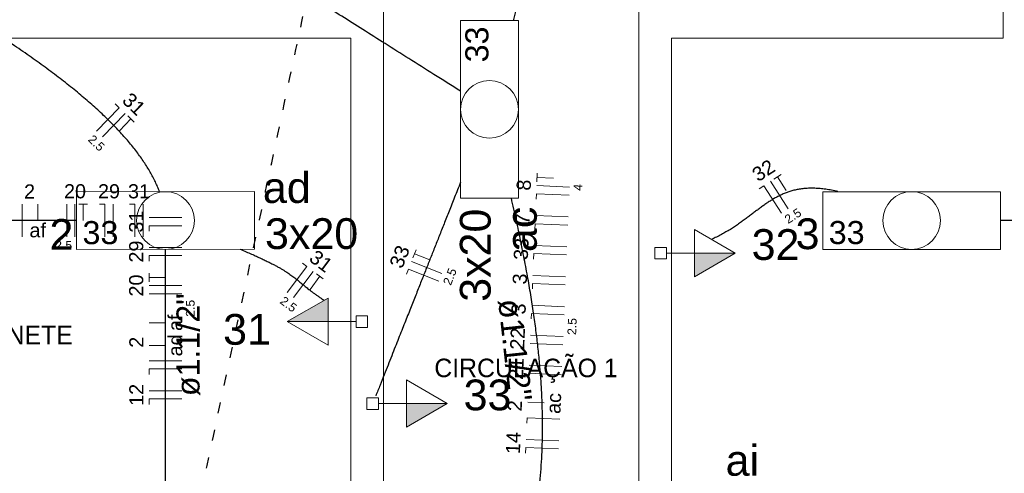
# Model space of a CAD drawing. Header units: millimetres. Extents: x -11 to 95, y -28 to 98.
# Tile 8 of 22: x 6.03 to 15.06, y 33.21 to 37.37. Entities that reach past the tile are written whole.
import ezdxf

# ---------------------------------------------------------------- set-up
doc = ezdxf.new("R2010")
doc.units = ezdxf.units.MM
doc.header["$MEASUREMENT"] = 0
doc.linetypes.add('DOT2', pattern=[3.175, 0, -3.175])
for name, color, linetype, lineweight in [('EL-Condutos', 4, 'Continuous', 30), ('EL-Fios', 9, 'Continuous', 20), ('EL-Textos condutos', 7, 'Continuous', 20), ('EL-Textos fios', 7, 'Continuous', 20), ('EL-Textos pontos', 5, 'Continuous', 20), ('MB ALVENARIA', 7, 'Continuous', 20), ('MB TEXTO 0', 7, 'Continuous', 20), ('P-SIMBOL', 5, 'Continuous', 20)]:
    doc.layers.add(name, color=color, linetype=linetype, lineweight=lineweight)
doc.styles.add('Arial', font='txt')
doc.styles.add('AvantGardeBkBT', font='txt')

msp = doc.modelspace()

# ---------------------------------------------------------------- hatches: boundary and pattern name
at = {"layer": 'P-SIMBOL', "linetype": 'Continuous'}
for points in [[(12.217, 35.2279), (12.5921, 35.2279), (12.2171, 35.0114)], [(8.8569, 34.5993), (8.4819, 34.5993), (8.8569, 34.8158)], [(9.575, 33.847), (9.95, 33.847), (9.575, 33.6305)]]:
    msp.add_hatch(color=256, dxfattribs=at).paths.add_polyline_path(points)

# ---------------------------------------------------------------- linework, layer by layer
at = {"layer": 'EL-Condutos', "linetype": 'DOT2', "ltscale": 0.05}
msp.add_spline([(0.6725, 0.1033), (1.5122, 4.0411), (2.2978, 7.7255), (3.0334, 11.1748), (3.7226, 14.407), (4.3694, 17.4402), (4.9776, 20.2925), (5.5511, 22.982), (6.0938, 25.5267), (6.6094, 27.9448), (7.1019, 30.2544), (7.5751, 32.4735), (8.0329, 34.6203), (8.4791, 36.7128), (8.9176, 38.7691), (9.3522, 40.8073), (9.7869, 42.8455), (10.2254, 44.9018), (10.6716, 46.9943), (11.1293, 49.141), (11.6025, 51.3602), (12.095, 53.6697), (12.6107, 56.0878), (13.1533, 58.6326), (13.7268, 61.3221), (14.3351, 64.1744), (14.9819, 67.2075), (15.6711, 70.4397), (16.4066, 73.889), (17.1923, 77.5735), (18.032, 81.5112)], degree=3, dxfattribs=at)
at = {"layer": 'EL-Condutos', "linetype": 'Continuous'}
for points in [[(10.5562, 37.363), (10.6078, 37.5544), (10.6566, 37.7357), (10.7029, 37.9075), (10.7469, 38.0708), (10.7888, 38.2264), (10.8288, 38.3749), (10.8672, 38.5173), (10.9041, 38.6543), (10.9398, 38.7868), (10.9744, 38.9154), (11.0083, 39.0411), (11.0416, 39.1647), (11.0745, 39.2869), (11.1072, 39.4085), (11.14, 39.5303), (11.1731, 39.6532), (11.2067, 39.7779), (11.241, 39.9053), (11.2763, 40.0361), (11.3127, 40.1712), (11.3504, 40.3113), (11.3897, 40.4572), (11.4308, 40.6098), (11.4739, 40.7698), (11.5193, 40.9381), (11.567, 41.1155), (11.6174, 41.3027), (11.6707, 41.5005), (11.7271, 41.7098), (11.7868, 41.9314)], [(10.0721, 36.716), (9.8272, 36.8705), (9.5967, 37.0158), (9.3797, 37.1527), (9.175, 37.2818), (8.9817, 37.4037), (8.7987, 37.5191), (8.6252, 37.6285), (8.46, 37.7327), (8.3023, 37.8322), (8.1508, 37.9277), (8.0047, 38.0198), (7.863, 38.1092), (7.7247, 38.1965), (7.5886, 38.2823), (7.4539, 38.3672), (7.3195, 38.452), (7.1845, 38.5371), (7.0478, 38.6233), (6.9083, 38.7113), (6.7652, 38.8015), (6.6174, 38.8947), (6.4639, 38.9916), (6.3036, 39.0926), (6.1357, 39.1985), (5.959, 39.3099), (5.7726, 39.4275), (5.5755, 39.5518), (5.3666, 39.6835), (5.145, 39.8233), (4.9096, 39.9717)], [(7.3099, 35.7928), (7.2922, 35.8376), (7.2721, 35.8826), (7.2496, 35.9279), (7.2246, 35.9735), (7.1973, 36.0194), (7.1677, 36.0655), (7.1356, 36.1119), (7.1013, 36.1586), (7.0646, 36.2056), (7.0256, 36.253), (6.9843, 36.3006), (6.9406, 36.3485), (6.8947, 36.3967), (6.8466, 36.4453), (6.7961, 36.4941), (6.7435, 36.5433), (6.6886, 36.5928), (6.6314, 36.6427), (6.5721, 36.6929), (6.5105, 36.7434), (6.4468, 36.7943), (6.3808, 36.8455), (6.3127, 36.8971), (6.2425, 36.949), (6.1701, 37.0013), (6.0956, 37.054), (6.0189, 37.107), (5.9402, 37.1605), (5.8593, 37.2143), (5.7764, 37.2685)], [(10.0714, 35.8789), (10.0435, 35.8086), (10.0169, 35.7414), (9.9913, 35.6769), (9.9667, 35.6148), (9.943, 35.5549), (9.92, 35.4969), (9.8976, 35.4405), (9.8757, 35.3853), (9.8543, 35.3312), (9.8331, 35.2777), (9.8121, 35.2247), (9.7911, 35.1719), (9.7701, 35.1189), (9.749, 35.0655), (9.7275, 35.0113), (9.7056, 34.9562), (9.6833, 34.8997), (9.6603, 34.8417), (9.6365, 34.7818), (9.612, 34.7198), (9.5864, 34.6553), (9.5598, 34.5881), (9.5319, 34.5179), (9.5028, 34.4444), (9.4722, 34.3673), (9.4401, 34.2863), (9.4064, 34.2011), (9.3708, 34.1115), (9.3334, 34.0172), (9.2941, 33.9178)], [(13.5336, 35.7939), (13.4759, 35.8061), (13.4213, 35.815), (13.3697, 35.8209), (13.3209, 35.8239), (13.2746, 35.8241), (13.2308, 35.8218), (13.1891, 35.8169), (13.1494, 35.8098), (13.1115, 35.8004), (13.0752, 35.7891), (13.0403, 35.7758), (13.0065, 35.7608), (12.9738, 35.7441), (12.9418, 35.7261), (12.9104, 35.7066), (12.8794, 35.6861), (12.8485, 35.6644), (12.8177, 35.6419), (12.7866, 35.6187), (12.7552, 35.5948), (12.7231, 35.5705), (12.6902, 35.5458), (12.6563, 35.521), (12.6211, 35.4962), (12.5846, 35.4715), (12.5464, 35.447), (12.5065, 35.4229), (12.4645, 35.3994), (12.4203, 35.3766), (12.3737, 35.3546)], [(10.4927, 31.3322), (10.5252, 31.4946), (10.5567, 31.6509), (10.587, 31.8017), (10.6161, 31.9476), (10.6437, 32.0889), (10.6698, 32.2263), (10.6943, 32.3604), (10.7171, 32.4915), (10.7379, 32.6204), (10.7568, 32.7475), (10.7736, 32.8733), (10.7882, 32.9983), (10.8004, 33.1232), (10.8102, 33.2485), (10.8174, 33.3746), (10.8219, 33.5022), (10.8237, 33.6316), (10.8225, 33.7636), (10.8182, 33.8986), (10.8108, 34.0372), (10.8002, 34.1798), (10.7861, 34.327), (10.7686, 34.4795), (10.7474, 34.6375), (10.7225, 34.8019), (10.6937, 34.9729), (10.661, 35.1513), (10.6241, 35.3375), (10.5831, 35.5321), (10.5377, 35.7355)], [(6.5485, 35.528), (6.4776, 35.528), (6.4092, 35.528), (6.343, 35.528), (6.279, 35.528), (6.2169, 35.528), (6.1566, 35.528), (6.0979, 35.528), (6.0406, 35.528), (5.9845, 35.528), (5.9294, 35.528), (5.8753, 35.528), (5.8219, 35.528), (5.7689, 35.528), (5.7164, 35.528), (5.664, 35.528), (5.6116, 35.528), (5.5591, 35.528), (5.5061, 35.528), (5.4527, 35.528), (5.3986, 35.528), (5.3435, 35.528), (5.2874, 35.528), (5.2301, 35.528), (5.1714, 35.528), (5.1111, 35.528), (5.049, 35.528), (4.985, 35.528), (4.9188, 35.528), (4.8504, 35.528), (4.7795, 35.528)], [(17.7941, 35.528), (17.6777, 35.528), (17.5662, 35.528), (17.4594, 35.528), (17.3569, 35.528), (17.2584, 35.528), (17.1634, 35.528), (17.0717, 35.528), (16.9828, 35.528), (16.8965, 35.528), (16.8123, 35.528), (16.7299, 35.528), (16.6489, 35.528), (16.569, 35.528), (16.4898, 35.528), (16.411, 35.528), (16.3322, 35.528), (16.253, 35.528), (16.1731, 35.528), (16.0921, 35.528), (16.0097, 35.528), (15.9255, 35.528), (15.8392, 35.528), (15.7503, 35.528), (15.6586, 35.528), (15.5636, 35.528), (15.4651, 35.528), (15.3626, 35.528), (15.2558, 35.528), (15.1443, 35.528), (15.0279, 35.528)], [(7.365, 32.4404), (7.365, 32.5699), (7.365, 32.6921), (7.365, 32.8075), (7.365, 32.9166), (7.365, 33.0199), (7.365, 33.118), (7.365, 33.2114), (7.365, 33.3007), (7.365, 33.3862), (7.365, 33.4687), (7.365, 33.5485), (7.365, 33.6262), (7.365, 33.7023), (7.365, 33.7774), (7.365, 33.852), (7.365, 33.9266), (7.365, 34.0017), (7.365, 34.0778), (7.365, 34.1555), (7.365, 34.2353), (7.365, 34.3178), (7.365, 34.4033), (7.365, 34.4926), (7.365, 34.586), (7.365, 34.6841), (7.365, 34.7874), (7.365, 34.8965), (7.365, 35.0119), (7.365, 35.1341), (7.365, 35.2636)], [(8.0514, 35.2637), (8.1048, 35.2411), (8.1542, 35.2197), (8.1998, 35.1994), (8.2419, 35.1801), (8.2806, 35.1617), (8.3162, 35.1442), (8.3489, 35.1275), (8.379, 35.1116), (8.4066, 35.0963), (8.432, 35.0816), (8.4554, 35.0674), (8.4771, 35.0536), (8.4972, 35.0402), (8.516, 35.0271), (8.5337, 35.0141), (8.5506, 35.0013), (8.5668, 34.9886), (8.5826, 34.9759), (8.5982, 34.963), (8.6139, 34.95), (8.6298, 34.9368), (8.6461, 34.9233), (8.6632, 34.9093), (8.6813, 34.895), (8.7004, 34.88), (8.721, 34.8645), (8.7432, 34.8483), (8.7672, 34.8313), (8.7932, 34.8136), (8.8216, 34.7949)]]:
    msp.add_spline(points, degree=3, dxfattribs=at)
at = {"layer": 'EL-Fios'}
for p, q in [((6.9035, 36.599), (6.9396, 36.5644)), ((6.7319, 36.3479), (6.9396, 36.5644)), ((6.786, 36.296), (6.9937, 36.5124)), ((6.944, 36.3523), (7.0478, 36.4605)), ((7.019, 36.4882), (7.0767, 36.4328)), ((10.7718, 35.8834), (10.7751, 35.9633)), ((12.9448, 35.9075), (13.012, 35.9509)), ((10.9233, 35.9171), (10.7735, 35.9233)), ((13.0782, 35.6365), (12.9154, 35.8885)), ((13.0598, 35.8032), (12.9784, 35.9292)), ((10.7652, 35.7235), (10.7672, 35.7735)), ((11.067, 35.761), (10.7672, 35.7735)), ((11.0701, 35.8359), (10.7704, 35.8484)), ((12.8104, 35.8206), (12.8524, 35.8478)), ((13.0152, 35.5958), (12.8524, 35.8478)), ((6.0515, 35.378), (6.0515, 35.678)), ((6.193, 35.528), (6.193, 35.678)), ((6.4595, 35.378), (6.4595, 35.678)), ((6.5345, 35.378), (6.5345, 35.678)), ((6.5695, 35.678), (6.6495, 35.678)), ((6.6095, 35.528), (6.6095, 35.678)), ((6.7595, 35.678), (6.8095, 35.678)), ((6.8095, 35.378), (6.8095, 35.678)), ((6.8845, 35.378), (6.8845, 35.678)), ((7.0345, 35.678), (7.0845, 35.678)), ((7.0845, 35.378), (7.0845, 35.678)), ((7.1595, 35.378), (7.1595, 35.678)), ((7.515, 35.5555), (7.215, 35.5555)), ((10.7537, 35.4487), (10.7558, 35.4987)), ((11.0555, 35.4862), (10.7558, 35.4987)), ((11.0587, 35.5612), (10.7589, 35.5736)), ((7.515, 35.4805), (7.215, 35.4805)), ((7.215, 35.4305), (7.215, 35.4805)), ((7.515, 35.2805), (7.215, 35.2805)), ((9.635, 35.185), (9.6645, 35.2594)), ((11.0472, 35.2864), (10.7475, 35.2989)), ((7.515, 35.2055), (7.215, 35.2055)), ((7.215, 35.1555), (7.215, 35.2055)), ((8.621, 35.1362), (8.661, 35.1061)), ((9.901, 35.042), (9.6221, 35.1525)), ((9.7892, 35.167), (9.6497, 35.2222)), ((10.7423, 35.174), (10.7444, 35.2239)), ((11.0441, 35.2115), (10.7444, 35.2239)), ((7.215, 34.9655), (7.215, 35.0455)), ((8.4807, 34.8663), (8.661, 35.1061)), ((8.5407, 34.8212), (8.7209, 35.0611)), ((9.5761, 35.0363), (9.5945, 35.0828)), ((9.8734, 34.9722), (9.5945, 35.0828)), ((7.365, 35.0055), (7.215, 35.0055)), ((8.6908, 34.8961), (8.7809, 35.016)), ((8.7489, 35.04), (8.8129, 34.992)), ((11.0358, 35.0116), (10.736, 35.0241)), ((7.515, 34.9305), (7.215, 34.9305)), ((10.7308, 34.8992), (10.7329, 34.9492)), ((11.0326, 34.9367), (10.7329, 34.9492)), ((7.515, 34.8555), (7.215, 34.8555)), ((11.0243, 34.7369), (10.7246, 34.7494)), ((10.7194, 34.6245), (10.7215, 34.6744)), ((11.0212, 34.6619), (10.7215, 34.6744)), ((7.365, 34.589), (7.215, 34.589)), ((11.0129, 34.4621), (10.7131, 34.4746)), ((7.365, 34.381), (7.215, 34.381)), ((11.0098, 34.3872), (10.71, 34.3997)), ((7.515, 34.2395), (7.215, 34.2395)), ((7.515, 34.1645), (7.215, 34.1645)), ((7.215, 34.1145), (7.215, 34.1645)), ((11.0014, 34.1873), (10.7017, 34.1998)), ((10.9983, 34.1124), (10.6986, 34.1249)), ((7.515, 33.9645), (7.215, 33.9645)), ((7.515, 33.8895), (7.215, 33.8895)), ((7.215, 33.8395), (7.215, 33.8895)), ((10.8374, 33.8524), (10.6875, 33.8586)), ((10.6795, 33.6673), (10.6816, 33.7173)), ((10.9813, 33.7048), (10.6816, 33.7173)), ((10.973, 33.5049), (10.6733, 33.5174)), ((10.6681, 33.3925), (10.6702, 33.4425)), ((10.9699, 33.43), (10.6702, 33.4425))]:
    msp.add_line(p, q, dxfattribs=at)
at = {"layer": 'MB ALVENARIA'}
for points in [[(12.008, 37.204), (15.05, 37.204), (15.05, 44.609)], [(11.708, 32.501), (11.708, 37.704)], [(9.366, 32.501), (9.366, 37.504)], [(2.262, 37.204), (9.066, 37.204)], [(9.066, 32.501), (9.066, 37.204)], [(12.008, 37.204), (12.008, 32.501)]]:
    msp.add_lwpolyline(points, dxfattribs=at)
at = {"layer": 'P-SIMBOL'}
for p, q in [((10.602, 37.365), (10.072, 37.365)), ((10.072, 37.365), (10.072, 35.733)), ((10.602, 37.365), (10.602, 35.733)), ((6.5487, 35.7921), (8.1807, 35.7939)), ((6.5487, 35.7921), (6.5493, 35.2621)), ((8.1807, 35.7939), (8.1813, 35.2639)), ((13.3935, 35.793), (15.0255, 35.793)), ((13.3935, 35.793), (13.3935, 35.263)), ((15.0255, 35.793), (15.0255, 35.263)), ((10.602, 35.733), (10.072, 35.733)), ((12.2171, 35.4444), (12.5921, 35.2279)), ((12.2171, 35.0114), (12.2171, 35.4444)), ((6.5493, 35.2621), (8.1813, 35.2639)), ((11.855, 35.1748), (11.855, 35.2809)), ((11.855, 35.2809), (11.961, 35.2809)), ((11.961, 35.2809), (11.961, 35.1748)), ((12.2171, 35.2279), (11.961, 35.2279)), ((12.5921, 35.2279), (12.2171, 35.2279)), ((12.5921, 35.2279), (12.2171, 35.0114)), ((13.3935, 35.263), (15.0255, 35.263)), ((11.961, 35.1748), (11.855, 35.1748)), ((8.4819, 34.5993), (8.8569, 34.8158)), ((8.8569, 34.8158), (8.8569, 34.3828)), ((8.4819, 34.5993), (8.8569, 34.5993)), ((8.8569, 34.3828), (8.4819, 34.5993)), ((8.8569, 34.5993), (9.113, 34.5993)), ((9.113, 34.5463), (9.113, 34.6523)), ((9.113, 34.6523), (9.219, 34.6523)), ((9.219, 34.6523), (9.219, 34.5463)), ((9.219, 34.5463), (9.113, 34.5463)), ((9.575, 34.0635), (9.95, 33.847)), ((9.575, 33.6305), (9.575, 34.0635)), ((9.213, 33.794), (9.213, 33.9)), ((9.213, 33.9), (9.319, 33.9)), ((9.319, 33.9), (9.319, 33.794)), ((9.319, 33.794), (9.213, 33.794)), ((9.575, 33.847), (9.319, 33.847)), ((9.95, 33.847), (9.575, 33.847)), ((9.95, 33.847), (9.575, 33.6305))]:
    msp.add_line(p, q, dxfattribs=at)
for centre in [(10.337, 36.549), (7.365, 35.528), (14.2095, 35.528)]:
    msp.add_circle(centre, 0.265, dxfattribs=at)

# ---------------------------------------------------------------- texts
at = {"layer": 'EL-Textos condutos', "char_height": 0.2118, "width": 1.77912, "attachment_point": 8, "line_spacing_factor": 0.798, "style": 'Arial'}
for insert, rotation in [((7.6831, 34.387), 90.00021), ((10.4615, 34.3276), 276.22211)]:
    msp.add_mtext('ø1.1/2"', dxfattribs=dict(at, insert=insert, rotation=rotation))
at = {"layer": 'EL-Textos fios', "attachment_point": 8, "line_spacing_factor": 0.798, "style": 'Arial'}
for s, insert, char_height, width, rotation in [('31', (7.0297, 36.55), 0.13, 0.312, 316.1753), ('2.5', (6.7033, 36.21), 0.08, 0.288, 316.1753), ('32', (12.8867, 35.932), 0.13, 0.312, 32.85913), ('8', (10.7181, 35.8508), 0.13, 0.156, 87.61671), ('4', (11.1886, 35.8311), 0.08, 0.096, 87.61671), ('31', (7.1631, 35.518), 0.13, 0.312, 90.00021), ('7', (10.7051, 35.5388), 0.13, 0.156, 87.61671), ('2.5', (13.1427, 35.5362), 0.08, 0.288, 32.85913), ('29', (7.1631, 35.243), 0.13, 0.312, 90.00021), ('33', (10.6941, 35.2638), 0.13, 0.312, 87.61671), ('31', (8.7518, 35.1023), 0.13, 0.312, 323.06798), ('33', (9.5741, 35.1718), 0.13, 0.312, 68.37678), ('2.5', (10.0115, 34.9977), 0.08, 0.288, 68.37678), ('20', (7.1631, 34.931), 0.13, 0.312, 90.00021), ('3', (10.6821, 34.9888), 0.13, 0.156, 87.61671), ('2.5', (7.6336, 34.722), 0.08, 0.288, 90.00021), ('2.5', (8.4689, 34.7261), 0.08, 0.288, 323.06798), ('3', (10.6711, 34.7138), 0.13, 0.156, 87.61671), ('af', (7.5211, 34.589), 0.13, 0.312, 90.00021), ('2.5', (11.1356, 34.5531), 0.08, 0.288, 87.61671), ('22', (10.6591, 34.4398), 0.13, 0.312, 87.61671), ('2', (7.1631, 34.41), 0.13, 0.156, 90.00021), ('ad', (7.5211, 34.381), 0.13, 0.312, 90.00021), ('21', (10.6481, 34.1648), 0.13, 0.312, 87.61671), ('12', (7.1631, 33.927), 0.13, 0.312, 90.00021), ('ac', (10.9931, 33.8458), 0.13, 0.312, 87.61671), ('2', (10.6341, 33.8238), 0.13, 0.156, 87.61671), ('14', (10.6201, 33.4818), 0.13, 0.312, 87.61671)]:
    msp.add_mtext(s, dxfattribs=dict(at, insert=insert, char_height=char_height, width=width, rotation=rotation))
for s, insert, char_height, width in [('2', (6.118, 35.7299), 0.13, 0.156), ('20', (6.535, 35.7299), 0.13, 0.312), ('29', (6.847, 35.7299), 0.13, 0.312), ('31', (7.122, 35.7299), 0.13, 0.312), ('af', (6.193, 35.3719), 0.13, 0.312), ('2.5', (6.431, 35.2594), 0.08, 0.288)]:
    msp.add_mtext(s, dxfattribs=dict(at, insert=insert, char_height=char_height, width=width))
at = {"layer": 'EL-Textos pontos', "char_height": 0.2824, "line_spacing_factor": 0.798, "style": 'Arial'}
for s, insert, width, attachment_point, rotation in [('ad', (8.2589, 35.6852), 0.67776, 7, 0.06303), ('2', (6.3009, 35.2592), 0.33888, 7, 0.06303), ('3x20', (8.2779, 35.2622), 1.35552, 7, 0.06303), ('3x20', (10.3518, 35.637), 1.35552, 9, 90.00021), ('ac', (10.7748, 35.655), 0.67776, 9, 90.00021)]:
    msp.add_mtext(s, dxfattribs=dict(at, insert=insert, width=width, attachment_point=attachment_point, rotation=rotation))
for s, insert, width, attachment_point in [('3', (13.145, 35.2612), 0.33888, 7), ('32', (12.961, 35.1622), 0.67776, 8), ('31', (8.113, 34.3832), 0.67776, 8), ('33', (10.319, 33.7812), 0.67776, 8), ('ai', (12.503, 33.1802), 0.67776, 7)]:
    msp.add_mtext(s, dxfattribs=dict(at, insert=insert, width=width, attachment_point=attachment_point))
at = {"layer": 'MB TEXTO 0', "attachment_point": 7, "rotation": 0.00084, "line_spacing_factor": 0.798, "style": 'AvantGardeBkBT'}
for s, insert, char_height, width in [('GABINETE', (5.364, 34.3891), 0.17011, 1.633066), ('CIRCULAÇÃO 1', (9.831, 34.037), 0.170111, 2.449598)]:
    msp.add_mtext(s, dxfattribs=dict(at, insert=insert, char_height=char_height, width=width))
at = {"layer": 'P-SIMBOL', "char_height": 0.2118, "width": 0.50832, "line_spacing_factor": 0.798, "style": 'Arial'}
for insert, attachment_point, rotation in [((10.3301, 37.31), 9, 90.00021), ((6.6039, 35.3079), 7, 0.06303)]:
    msp.add_mtext('33', dxfattribs=dict(at, insert=insert, attachment_point=attachment_point, rotation=rotation))
at = {"layer": 'P-SIMBOL', "insert": (13.449, 35.3089), "char_height": 0.2118, "width": 0.50832, "attachment_point": 7, "line_spacing_factor": 0.798, "style": 'Arial'}
msp.add_mtext('33', dxfattribs=at)

doc.saveas('drawing.dxf')
